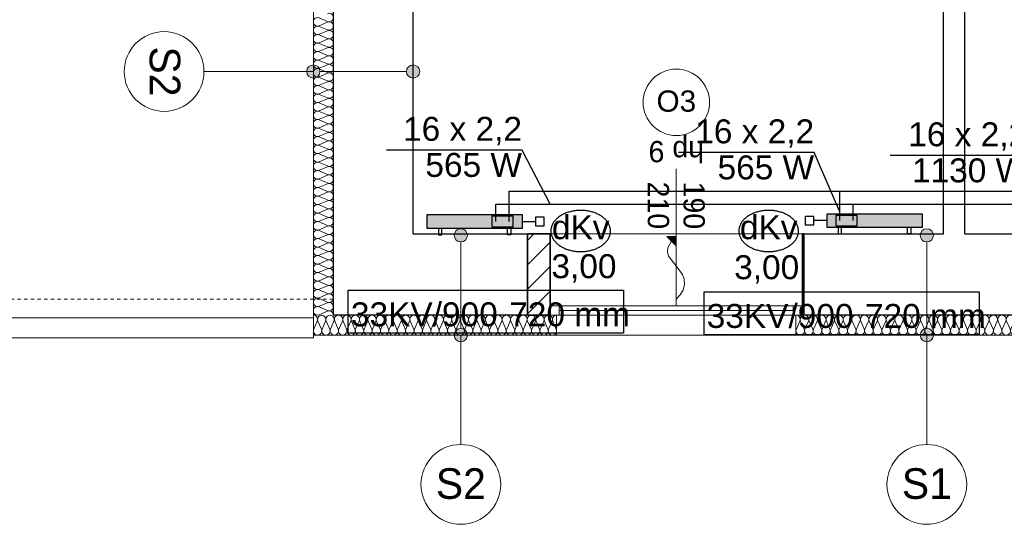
# Model space of a CAD drawing. Header units: inches. Extents: x -515158 to -470211, y -1887 to 84268.
# Tile 88 of 102: x -492371 to -484966, y 65085 to 68878. Entities that reach past the tile are written whole.
import ezdxf
from ezdxf.lldxf.tags import DXFTag

# ---------------------------------------------------------------- set-up
doc = ezdxf.new("R2010")
doc.units = ezdxf.units.IN
doc.header["$MEASUREMENT"] = 0
doc.linetypes.add('Hidden Line', pattern=[50, 25, -25])
for name, color, linetype, lineweight in [('#podkład', 252, 'Continuous', 9), ('A-Okna_Nr_Pióra__9', 252, 'Continuous', 9), ('Arch ocieplenie_Nr_Pióra__44', 252, 'Continuous', 9), ('Arch ocieplenie_Nr_Pióra__9', 252, 'Continuous', 9), ('Arch opisy okien_Nr_Pióra__9', 252, 'Continuous', 9), ('Arch opisy_Nr_Pióra__1', 252, 'Continuous', 25), ('Arch opisy_Nr_Pióra__21', 252, 'Continuous', 9), ('Arch opisy_Nr_Pióra__9', 252, 'Continuous', 9), ('Arch wykończenie_Nr_Pióra__3', 252, 'Continuous', 18), ('Arch zmurowania_Nr_Pióra__21', 252, 'Continuous', 9), ('Arch zmurowania_Nr_Pióra__27', 252, 'Continuous', 35), ('INWENT RURY SPUSTOWE_Nr_Pióra__21', 252, 'Continuous', 9), ('INWENT. OKNA_Nr_Pióra__21', 252, 'Continuous', 9), ('INWENT. OKNA_Nr_Pióra__5', 252, 'Continuous', 13), ('INWENT.ŚCIANY_Nr_Pióra__1', 252, 'Continuous', 25), ('INWENT.ŚCIANY_Nr_Pióra__21', 252, 'Continuous', 9)]:
    doc.layers.add(name, color=color, linetype=linetype, lineweight=lineweight)
for name, color, linetype in [('A-Okna', 252, 'Continuous'), ('Arch ocieplenie', 252, 'Continuous'), ('Arch opisy', 252, 'Continuous'), ('Arch zmurowania', 252, 'Continuous'), ('IS_Text_Armatury_Therm', 7, 'Continuous'), ('IS_Text_Odbiornikow_Therm', 7, 'Continuous')]:
    doc.layers.add(name, color=color, linetype=linetype)
for name, color, linetype, true_color in [('IS_Armatura_podłączeniowa_grz._dolnozas.', 7, 'SOLID', 0x000000), ('IS_Armatura_Therm', 7, 'SOLID', 0x000000), ('IS_Grafika', 7, 'SOLID', 0x000000), ('IS_Grzejniki_Plan_rzut', 7, 'SOLID', 0x000000), ('IS_Opisy_działek_Therm', 7, 'SOLID', 0x000000), ('IS_Powrót', 5, 'DASH', 0x0000ff), ('IS_Zasilanie', 1, 'SOLID', 0xff0000)]:
    doc.layers.add(name, color=color, linetype=linetype, true_color=true_color)
doc.styles.add('GENERATED_STYLE_10', font='arial.ttf')
doc.styles.add('GENERATED_STYLE_7', font='txt')
tags = doc.linetypes.add('DASH', pattern=[15, 10, -5]).pattern_tags.tags
tags[6:7] = [DXFTag(74, 4), DXFTag(75, 0), DXFTag(340, '0'), DXFTag(46, 0.0), DXFTag(50, 0.0), DXFTag(44, 0.0), DXFTag(45, 0.0)]
tags[4:5] = [DXFTag(74, 4), DXFTag(75, 0), DXFTag(340, '0'), DXFTag(46, 0.0), DXFTag(50, 0.0), DXFTag(44, 0.0), DXFTag(45, 0.0)]
tags = doc.linetypes.add('SOLID', pattern=[10, 10, 0]).pattern_tags.tags
tags[6:7] = [DXFTag(74, 4), DXFTag(75, 0), DXFTag(340, '0'), DXFTag(46, 0.0), DXFTag(50, 0.0), DXFTag(44, 0.0), DXFTag(45, 0.0)]
tags[4:5] = [DXFTag(74, 4), DXFTag(75, 0), DXFTag(340, '0'), DXFTag(46, 0.0), DXFTag(50, 0.0), DXFTag(44, 0.0), DXFTag(45, 0.0)]
pattern_1 = [(45, (0, 0), (-91.923878, 91.923878), [])]

# ---------------------------------------------------------------- blocks, each defined once
blk = doc.blocks.new('Linia_154', base_point=(-488348.3, 69689.3))
at = {"layer": 'Arch opisy_Nr_Pióra__21', "linetype": 'Continuous'}
for points in [[(-489048.3, 69689.3), (-489052.1, 69708.5), (-489063, 69724.7), (-489079.2, 69735.5), (-489098.3, 69739.3), (-489117.5, 69735.5), (-489133.7, 69724.7), (-489144.5, 69708.5), (-489148.3, 69689.3), (-489144.5, 69670.2), (-489133.7, 69654), (-489117.5, 69643.2), (-489098.3, 69639.3), (-489079.2, 69643.2), (-489063, 69654), (-489052.1, 69670.2)], [(-488298.3, 69689.3), (-488302.1, 69708.5), (-488313, 69724.7), (-488329.2, 69735.5), (-488348.3, 69739.3), (-488367.5, 69735.5), (-488383.7, 69724.7), (-488394.5, 69708.5), (-488398.3, 69689.3), (-488394.5, 69670.2), (-488383.7, 69654), (-488367.5, 69643.2), (-488348.3, 69639.3), (-488329.2, 69643.2), (-488313, 69654), (-488302.1, 69670.2)]]:
    blk.add_hatch(color=256, dxfattribs=at).paths.add_polyline_path(points, flags=0)
blk.add_line((-488398.3, 69689.3), (-489048.3, 69689.3), dxfattribs=at)
for centre in [(-489098.3, 69689.3), (-488348.3, 69689.3)]:
    blk.add_circle(centre, 50, dxfattribs=at)
blk = doc.blocks.new('Linia_153', base_point=(-489098.3, 69689.3))
at = {"layer": 'Arch opisy_Nr_Pióra__21', "linetype": 'Continuous'}
blk.add_line((-489098.3, 69689.3), (-489920.9, 69689.3), dxfattribs=at)
blk.add_circle((-490220.9, 69689.3), 300, dxfattribs=at)
blk = doc.blocks.new('Linia_142', base_point=(-487988.9, 67707.6))
at = {"layer": 'Arch opisy_Nr_Pióra__21', "linetype": 'Continuous'}
blk.add_line((-487988.9, 67707.6), (-487988.9, 66885), dxfattribs=at)
blk.add_circle((-487988.9, 66585), 300, dxfattribs=at)
blk = doc.blocks.new('Linia_141', base_point=(-487988.9, 68457.6))
at = {"layer": 'Arch opisy_Nr_Pióra__21', "linetype": 'Continuous'}
for points in [[(-487938.9, 68457.6), (-487942.7, 68476.8), (-487953.5, 68493), (-487969.7, 68503.8), (-487988.9, 68507.6), (-488008, 68503.8), (-488024.2, 68493), (-488035.1, 68476.8), (-488038.9, 68457.6), (-488035.1, 68438.5), (-488024.2, 68422.3), (-488008, 68411.4), (-487988.9, 68407.6), (-487969.7, 68411.4), (-487953.5, 68422.3), (-487942.7, 68438.5)], [(-487938.9, 67707.6), (-487942.7, 67726.8), (-487953.5, 67743), (-487969.7, 67753.8), (-487988.9, 67757.6), (-488008, 67753.8), (-488024.2, 67743), (-488035.1, 67726.8), (-488038.9, 67707.6), (-488035.1, 67688.5), (-488024.2, 67672.3), (-488008, 67661.4), (-487988.9, 67657.6), (-487969.7, 67661.4), (-487953.5, 67672.3), (-487942.7, 67688.5)]]:
    blk.add_hatch(color=256, dxfattribs=at).paths.add_polyline_path(points, flags=0)
blk.add_line((-487988.9, 68407.6), (-487988.9, 67757.6), dxfattribs=at)
for centre in [(-487988.9, 68457.6), (-487988.9, 67707.6)]:
    blk.add_circle(centre, 50, dxfattribs=at)
blk = doc.blocks.new('Linia_140', base_point=(-484484, 67707.6))
at = {"layer": 'Arch opisy_Nr_Pióra__21', "linetype": 'Continuous'}
blk.add_line((-484484, 67707.6), (-484484, 66885), dxfattribs=at)
blk.add_circle((-484484, 66585), 300, dxfattribs=at)
blk = doc.blocks.new('Linia_139', base_point=(-484484, 68457.6))
at = {"layer": 'Arch opisy_Nr_Pióra__21', "linetype": 'Continuous'}
for points in [[(-484434, 68457.6), (-484437.8, 68476.8), (-484448.6, 68493), (-484464.9, 68503.8), (-484484, 68507.6), (-484503.1, 68503.8), (-484519.3, 68493), (-484530.2, 68476.8), (-484534, 68457.6), (-484530.2, 68438.5), (-484519.3, 68422.3), (-484503.1, 68411.4), (-484484, 68407.6), (-484464.9, 68411.4), (-484448.6, 68422.3), (-484437.8, 68438.5)], [(-484434, 67707.6), (-484437.8, 67726.8), (-484448.6, 67743), (-484464.9, 67753.8), (-484484, 67757.6), (-484503.1, 67753.8), (-484519.3, 67743), (-484530.2, 67726.8), (-484534, 67707.6), (-484530.2, 67688.5), (-484519.3, 67672.3), (-484503.1, 67661.4), (-484484, 67657.6), (-484464.9, 67661.4), (-484448.6, 67672.3), (-484437.8, 67688.5)]]:
    blk.add_hatch(color=256, dxfattribs=at).paths.add_polyline_path(points, flags=0)
blk.add_line((-484484, 68407.6), (-484484, 67757.6), dxfattribs=at)
for centre in [(-484484, 68457.6), (-484484, 67707.6)]:
    blk.add_circle(centre, 50, dxfattribs=at)
blk = doc.blocks.new('Krzywa_12', base_point=(-486368.3, 67977.9))
at = {"layer": 'A-Okna_Nr_Pióra__9', "linetype": 'Continuous'}
blk.add_hatch(color=256, dxfattribs=at).paths.add_polyline_path([(-486368.3, 68448.5), (-486368.7, 68377.8), (-486439, 68448.9)], flags=0)
for p, q in [((-486368.3, 68448.5), (-486439, 68448.9)), ((-486368.7, 68377.8), (-486439, 68448.9)), ((-486368.3, 68448.5), (-486368.7, 68377.8))]:
    blk.add_line(p, q, dxfattribs=at)
at = {"layer": 'A-Okna_Nr_Pióra__9', "linetype": 'Continuous', "flags": 128}
blk.add_lwpolyline([(-486368.3, 67977.9), (-486339.2, 68009.1), (-486317.9, 68044.1), (-486305.7, 68088.8), (-486308.2, 68127.5), (-486321.2, 68164), (-486368.3, 68228.5), (-486427.9, 68301.8), (-486435, 68333.8), (-486431, 68363.7), (-486403.9, 68413.3)], dxfattribs=at)
blk = doc.blocks.new('Ściana_29', base_point=(-485408.3, 67857.6))
at = {"layer": 'Arch zmurowania_Nr_Pióra__21', "linetype": 'Continuous'}
h = blk.add_hatch(dxfattribs=at)
h.set_pattern_fill('Common_Brick', color=256, style=0, pattern_type=2)
h.set_pattern_definition(pattern_1)
h.paths.add_polyline_path([(-485408.3, 68467.6), (-485418.3, 68467.6), (-485418.3, 67857.6), (-485408.3, 67857.6)], flags=0)
at = {"layer": 'Arch zmurowania_Nr_Pióra__27', "linetype": 'Continuous'}
for p, q in [((-485408.3, 68467.6), (-485418.3, 68467.6)), ((-485418.3, 68467.6), (-485418.3, 67857.6)), ((-485408.3, 67857.6), (-485408.3, 68467.6)), ((-485418.3, 67857.6), (-485408.3, 67857.6))]:
    blk.add_line(p, q, dxfattribs=at)
blk = doc.blocks.new('Ściana_28', base_point=(-487318.3, 67857.6))
at = {"layer": 'Arch zmurowania_Nr_Pióra__21', "linetype": 'Continuous'}
h = blk.add_hatch(dxfattribs=at)
h.set_pattern_fill('Common_Brick', color=256, style=0, pattern_type=2)
h.set_pattern_definition(pattern_1)
h.paths.add_polyline_path([(-487318.3, 68467.6), (-487488.3, 68467.6), (-487488.3, 67857.6), (-487318.3, 67857.6)], flags=0)
at = {"layer": 'Arch zmurowania_Nr_Pióra__27', "linetype": 'Continuous'}
for p, q in [((-487318.3, 68467.6), (-487488.3, 68467.6)), ((-487488.3, 68467.6), (-487488.3, 67857.6)), ((-487318.3, 67857.6), (-487318.3, 68467.6)), ((-487488.3, 67857.6), (-487318.3, 67857.6))]:
    blk.add_line(p, q, dxfattribs=at)
blk = doc.blocks.new('Izolacja cieplna 14_211', base_point=(-488948.3, 67857.6))
at = {"layer": 'Arch ocieplenie_Nr_Pióra__44', "linetype": 'Continuous'}
for p, q in [((-488993, 70065.4), (-489053.6, 70092)), ((-489053.6, 70033.4), (-488993, 70060)), ((-488993, 70001.5), (-489053.6, 70028.1)), ((-489053.6, 69969.5), (-488993, 69996.1)), ((-488993, 69937.6), (-489053.6, 69964.2)), ((-489053.6, 69905.6), (-488993, 69932.2)), ((-488993, 69873.6), (-489053.6, 69900.2)), ((-489053.6, 69841.7), (-488993, 69868.3)), ((-488993, 69809.7), (-489053.6, 69836.3)), ((-489053.6, 69777.8), (-488993, 69804.4)), ((-488993, 69745.8), (-489053.6, 69772.4)), ((-489053.6, 69713.9), (-488993, 69740.4)), ((-488993, 69681.9), (-489053.6, 69708.5)), ((-489053.6, 69649.9), (-488993, 69676.5)), ((-488993, 69618), (-489053.6, 69644.6)), ((-489053.6, 69586), (-488993, 69612.6)), ((-488993, 69554.1), (-489053.6, 69580.7)), ((-489053.6, 69522.1), (-488993, 69548.7)), ((-488993, 69490.2), (-489053.6, 69516.7)), ((-489053.6, 69458.2), (-488993, 69484.8)), ((-488993, 69426.2), (-489053.6, 69452.8)), ((-489053.6, 69394.3), (-488993, 69420.9)), ((-488993, 69362.3), (-489053.6, 69388.9)), ((-489053.6, 69330.4), (-488993, 69357)), ((-488993, 69298.4), (-489053.6, 69325)), ((-489053.6, 69266.5), (-488993, 69293)), ((-488993, 69234.5), (-489053.6, 69261.1)), ((-489053.6, 69202.5), (-488993, 69229.1)), ((-488993, 69170.6), (-489053.6, 69197.2)), ((-489053.6, 69138.6), (-488993, 69165.2)), ((-488993, 69106.7), (-489053.6, 69133.3)), ((-489053.6, 69074.7), (-488993, 69101.3)), ((-488993, 69042.7), (-489053.6, 69069.3)), ((-489053.6, 69010.8), (-488993, 69037.4)), ((-488993, 68978.8), (-489053.6, 69005.4)), ((-489053.6, 68946.9), (-488993, 68973.5)), ((-488993, 68914.9), (-489053.6, 68941.5)), ((-489053.6, 68883), (-488993, 68909.5)), ((-488993, 68851), (-489053.6, 68877.6)), ((-489053.6, 68819), (-488993, 68845.6)), ((-488993, 68787.1), (-489053.6, 68813.7)), ((-489053.6, 68755.1), (-488993, 68781.7)), ((-488993, 68723.2), (-489053.6, 68749.8)), ((-489053.6, 68691.2), (-488993, 68717.8)), ((-488993, 68659.3), (-489053.6, 68685.8)), ((-489053.6, 68627.3), (-488993, 68653.9)), ((-488993, 68595.3), (-489053.6, 68621.9)), ((-489053.6, 68563.4), (-488993, 68590)), ((-488993, 68531.4), (-489053.6, 68558)), ((-489053.6, 68499.5), (-488993, 68526.1)), ((-488993, 68467.5), (-489053.6, 68494.1)), ((-489053.6, 68435.6), (-488993, 68462.1)), ((-488993, 68403.6), (-489053.6, 68430.2)), ((-489053.6, 68371.6), (-488993, 68398.2)), ((-488993, 68339.7), (-489053.6, 68366.3)), ((-489053.6, 68307.7), (-488993, 68334.3)), ((-488993, 68275.8), (-489053.6, 68302.4)), ((-489053.6, 68243.8), (-488993, 68270.4)), ((-488993, 68211.8), (-489053.6, 68238.4)), ((-489053.6, 68179.9), (-488993, 68206.5)), ((-488993, 68147.9), (-489053.6, 68174.5)), ((-489053.6, 68116), (-488993, 68142.6)), ((-488993, 68084), (-489053.6, 68110.6)), ((-489053.6, 68052.1), (-488993, 68078.6)), ((-488993, 68020.1), (-489053.6, 68046.7)), ((-489053.6, 67988.1), (-488993, 68014.7)), ((-488993, 67956.2), (-489053.6, 67982.8)), ((-489053.6, 67924.2), (-488993, 67950.8)), ((-488993, 67892.3), (-489053.6, 67918.9)), ((-489053.6, 67860.3), (-488993, 67886.9))]:
    blk.add_line(p, q, dxfattribs=at)
for centre, start_param, end_param in [((-488980.2, 70094.7), 2.7288, 6.695979), ((-489066.4, 70062.7), 5.870392, 9.837571), ((-488980.2, 70030.8), 2.7288, 6.695979), ((-489066.4, 69998.8), 5.870392, 9.837571), ((-488980.2, 69966.8), 2.7288, 6.695979), ((-489066.4, 69934.9), 5.870392, 9.837571), ((-488980.2, 69902.9), 2.7288, 6.695979), ((-489066.4, 69871), 5.870392, 9.837571), ((-489066.4, 69807), 5.870392, 9.837571), ((-488980.2, 69839), 2.7288, 6.695979), ((-489066.4, 69743.1), 5.870392, 9.837571), ((-488980.2, 69775.1), 2.7288, 6.695979), ((-489066.4, 69679.2), 5.870392, 9.837571), ((-488980.2, 69711.2), 2.7288, 6.695979), ((-489066.4, 69615.3), 5.870392, 9.837571), ((-488980.2, 69647.3), 2.7288, 6.695979), ((-488980.2, 69583.3), 2.7288, 6.695979), ((-489066.4, 69551.4), 5.870392, 9.837571), ((-488980.2, 69519.4), 2.7288, 6.695979), ((-489066.4, 69487.5), 5.870392, 9.837571), ((-488980.2, 69455.5), 2.7288, 6.695979), ((-489066.4, 69423.6), 5.870392, 9.837571), ((-489066.4, 69359.6), 5.870392, 9.837571), ((-488980.2, 69391.6), 2.7288, 6.695979), ((-489066.4, 69295.7), 5.870392, 9.837571), ((-488980.2, 69327.7), 2.7288, 6.695979), ((-489066.4, 69231.8), 5.870392, 9.837571), ((-488980.2, 69263.8), 2.7288, 6.695979), ((-489066.4, 69167.9), 5.870392, 9.837571), ((-488980.2, 69199.9), 2.7288, 6.695979), ((-488980.2, 69135.9), 2.7288, 6.695979), ((-489066.4, 69104), 5.870392, 9.837571), ((-488980.2, 69072), 2.7288, 6.695979), ((-489066.4, 69040.1), 5.870392, 9.837571), ((-488980.2, 69008.1), 2.7288, 6.695979), ((-489066.4, 68976.1), 5.870392, 9.837571), ((-489066.4, 68912.2), 5.870392, 9.837571), ((-488980.2, 68944.2), 2.7288, 6.695979), ((-489066.4, 68848.3), 5.870392, 9.837571), ((-488980.2, 68880.3), 2.7288, 6.695979), ((-489066.4, 68784.4), 5.870392, 9.837571), ((-488980.2, 68816.4), 2.7288, 6.695979), ((-489066.4, 68720.5), 5.870392, 9.837571), ((-488980.2, 68752.4), 2.7288, 6.695979), ((-488980.2, 68688.5), 2.7288, 6.695979), ((-489066.4, 68656.6), 5.870392, 9.837571), ((-488980.2, 68624.6), 2.7288, 6.695979), ((-489066.4, 68592.7), 5.870392, 9.837571), ((-488980.2, 68560.7), 2.7288, 6.695979), ((-489066.4, 68528.7), 5.870392, 9.837571), ((-488980.2, 68496.8), 2.7288, 6.695979), ((-489066.4, 68464.8), 5.870392, 9.837571), ((-489066.4, 68400.9), 5.870392, 9.837571), ((-488980.2, 68432.9), 2.7288, 6.695979), ((-489066.4, 68337), 5.870392, 9.837571), ((-488980.2, 68369), 2.7288, 6.695979), ((-489066.4, 68273.1), 5.870392, 9.837571), ((-488980.2, 68305), 2.7288, 6.695979), ((-489066.4, 68209.2), 5.870392, 9.837571), ((-488980.2, 68241.1), 2.7288, 6.695979), ((-488980.2, 68177.2), 2.7288, 6.695979), ((-489066.4, 68145.2), 5.870392, 9.837571), ((-488980.2, 68113.3), 2.7288, 6.695979), ((-489066.4, 68081.3), 5.870392, 9.837571), ((-488980.2, 68049.4), 2.7288, 6.695979), ((-489066.4, 68017.4), 5.870392, 9.837571), ((-489066.4, 67953.5), 5.870392, 9.837571), ((-488980.2, 67985.5), 2.7288, 6.695979), ((-489066.4, 67889.6), 5.870392, 9.837571), ((-488980.2, 67921.5), 2.7288, 6.695979), ((-488980.2, 67857.6), 4.712389, 6.695979)]:
    blk.add_ellipse(centre, major_axis=(0, 32), ratio=0.998249, start_param=start_param, end_param=end_param, dxfattribs=at)
blk = doc.blocks.new('Izolacja cieplna 14_207', base_point=(-485468.3, 67857.6))
at = {"layer": 'Arch ocieplenie_Nr_Pióra__9', "linetype": 'Continuous'}
for p, q in [((-485465.6, 67752.3), (-485438.8, 67812.9)), ((-485433.3, 67812.9), (-485406.5, 67752.3)), ((-485401.1, 67752.3), (-485374.2, 67812.9)), ((-485368.8, 67812.9), (-485341.9, 67752.3)), ((-485336.5, 67752.3), (-485309.7, 67812.9)), ((-485304.3, 67812.9), (-485277.4, 67752.3)), ((-485272, 67752.3), (-485245.1, 67812.9)), ((-485239.7, 67812.9), (-485212.9, 67752.3)), ((-485207.4, 67752.3), (-485180.6, 67812.9)), ((-485175.2, 67812.9), (-485148.3, 67752.3)), ((-485142.9, 67752.3), (-485116, 67812.9)), ((-485110.6, 67812.9), (-485083.8, 67752.3)), ((-485078.3, 67752.3), (-485051.5, 67812.9)), ((-485046.1, 67812.9), (-485019.2, 67752.3)), ((-485013.8, 67752.3), (-484986.9, 67812.9)), ((-484981.5, 67812.9), (-484954.7, 67752.3)), ((-484949.3, 67752.3), (-484922.4, 67812.9)), ((-484917, 67812.9), (-484890.1, 67752.3)), ((-484884.7, 67752.3), (-484857.9, 67812.9)), ((-484852.4, 67812.9), (-484825.6, 67752.3)), ((-484820.2, 67752.3), (-484793.3, 67812.9)), ((-484787.9, 67812.9), (-484761, 67752.3)), ((-484755.6, 67752.3), (-484728.8, 67812.9)), ((-484723.3, 67812.9), (-484696.5, 67752.3)), ((-484691.1, 67752.3), (-484664.2, 67812.9)), ((-484658.8, 67812.9), (-484631.9, 67752.3)), ((-484626.5, 67752.3), (-484599.7, 67812.9)), ((-484594.3, 67812.9), (-484567.4, 67752.3)), ((-484562, 67752.3), (-484535.1, 67812.9)), ((-484529.7, 67812.9), (-484502.9, 67752.3)), ((-484497.4, 67752.3), (-484470.6, 67812.9)), ((-484465.2, 67812.9), (-484438.3, 67752.3)), ((-484432.9, 67752.3), (-484406, 67812.9)), ((-484400.6, 67812.9), (-484373.8, 67752.3)), ((-484368.3, 67752.3), (-484341.5, 67812.9)), ((-484336.1, 67812.9), (-484309.2, 67752.3)), ((-484303.8, 67752.3), (-484276.9, 67812.9)), ((-484271.5, 67812.9), (-484244.7, 67752.3)), ((-484239.3, 67752.3), (-484212.4, 67812.9)), ((-484207, 67812.9), (-484180.1, 67752.3)), ((-484174.7, 67752.3), (-484147.9, 67812.9)), ((-484142.4, 67812.9), (-484115.6, 67752.3)), ((-484110.2, 67752.3), (-484083.3, 67812.9)), ((-484077.9, 67812.9), (-484051, 67752.3)), ((-484045.6, 67752.3), (-484018.8, 67812.9)), ((-484013.3, 67812.9), (-483986.5, 67752.3)), ((-483981.1, 67752.3), (-483954.2, 67812.9)), ((-483948.8, 67812.9), (-483921.9, 67752.3)), ((-483916.5, 67752.3), (-483889.7, 67812.9)), ((-483884.3, 67812.9), (-483857.4, 67752.3)), ((-483852, 67752.3), (-483825.1, 67812.9)), ((-483819.7, 67812.9), (-483792.9, 67752.3)), ((-483787.4, 67752.3), (-483760.6, 67812.9)), ((-483755.2, 67812.9), (-483728.3, 67752.3)), ((-483722.9, 67752.3), (-483696, 67812.9)), ((-483690.6, 67812.9), (-483663.8, 67752.3)), ((-483658.3, 67752.3), (-483631.5, 67812.9)), ((-483626.1, 67812.9), (-483599.2, 67752.3)), ((-483593.8, 67752.3), (-483566.9, 67812.9)), ((-483561.5, 67812.9), (-483534.7, 67752.3)), ((-483529.3, 67752.3), (-483502.4, 67812.9)), ((-483497, 67812.9), (-483470.1, 67752.3)), ((-483464.7, 67752.3), (-483437.9, 67812.9)), ((-483432.4, 67812.9), (-483405.6, 67752.3)), ((-483400.2, 67752.3), (-483373.3, 67812.9)), ((-483367.9, 67812.9), (-483341, 67752.3))]:
    blk.add_line(p, q, dxfattribs=at)
for centre, start_param, end_param in [((-485468.3, 67825.7), 5.870392, 7.853982), ((-485403.8, 67825.7), 5.870392, 9.837571), ((-485339.2, 67825.7), 5.870392, 9.837571), ((-485274.7, 67825.7), 5.870392, 9.837571), ((-485210.1, 67825.7), 5.870392, 9.837571), ((-485145.6, 67825.7), 5.870392, 9.837571), ((-485081.1, 67825.7), 5.870392, 9.837571), ((-485016.5, 67825.7), 5.870392, 9.837571), ((-484952, 67825.7), 5.870392, 9.837571), ((-484887.4, 67825.7), 5.870392, 9.837571), ((-484822.9, 67825.7), 5.870392, 9.837571), ((-484758.3, 67825.7), 5.870392, 9.837571), ((-484693.8, 67825.7), 5.870392, 9.837571), ((-484629.2, 67825.7), 5.870392, 9.837571), ((-484564.7, 67825.7), 5.870392, 9.837571), ((-484500.1, 67825.7), 5.870392, 9.837571), ((-484435.6, 67825.7), 5.870392, 9.837571), ((-484371.1, 67825.7), 5.870392, 9.837571), ((-484306.5, 67825.7), 5.870392, 9.837571), ((-484242, 67825.7), 5.870392, 9.837571), ((-484177.4, 67825.7), 5.870392, 9.837571), ((-484112.9, 67825.7), 5.870392, 9.837571), ((-484048.3, 67825.7), 5.870392, 9.837571), ((-483983.8, 67825.7), 5.870392, 9.837571), ((-483919.2, 67825.7), 5.870392, 9.837571), ((-483854.7, 67825.7), 5.870392, 9.837571), ((-483790.1, 67825.7), 5.870392, 9.837571), ((-483725.6, 67825.7), 5.870392, 9.837571), ((-483661.1, 67825.7), 5.870392, 9.837571), ((-483596.5, 67825.7), 5.870392, 9.837571), ((-483532, 67825.7), 5.870392, 9.837571), ((-483467.4, 67825.7), 5.870392, 9.837571), ((-483402.9, 67825.7), 5.870392, 9.837571), ((-483338.3, 67825.7), 1.570796, 3.554385), ((-485436.1, 67739.5), 2.728799, 6.695979), ((-485371.5, 67739.5), 2.728799, 6.695979), ((-485307, 67739.5), 2.728799, 6.695979), ((-485242.4, 67739.5), 2.728799, 6.695979), ((-485177.9, 67739.5), 2.728799, 6.695979), ((-485113.3, 67739.5), 2.728799, 6.695979), ((-485048.8, 67739.5), 2.728799, 6.695979), ((-484984.2, 67739.5), 2.728799, 6.695979), ((-484919.7, 67739.5), 2.728799, 6.695979), ((-484855.1, 67739.5), 2.728799, 6.695979), ((-484790.6, 67739.5), 2.728799, 6.695979), ((-484726.1, 67739.5), 2.728799, 6.695979), ((-484661.5, 67739.5), 2.728799, 6.695979), ((-484597, 67739.5), 2.728799, 6.695979), ((-484532.4, 67739.5), 2.728799, 6.695979), ((-484467.9, 67739.5), 2.728799, 6.695979), ((-484403.3, 67739.5), 2.728799, 6.695979), ((-484338.8, 67739.5), 2.728799, 6.695979), ((-484274.2, 67739.5), 2.728799, 6.695979), ((-484209.7, 67739.5), 2.728799, 6.695979), ((-484145.1, 67739.5), 2.728799, 6.695979), ((-484080.6, 67739.5), 2.728799, 6.695979), ((-484016.1, 67739.5), 2.728799, 6.695979), ((-483951.5, 67739.5), 2.728799, 6.695979), ((-483887, 67739.5), 2.728799, 6.695979), ((-483822.4, 67739.5), 2.728799, 6.695979), ((-483757.9, 67739.5), 2.728799, 6.695979), ((-483693.3, 67739.5), 2.728799, 6.695979), ((-483628.8, 67739.5), 2.728799, 6.695979), ((-483564.2, 67739.5), 2.728799, 6.695979), ((-483499.7, 67739.5), 2.728799, 6.695979), ((-483435.1, 67739.5), 2.728799, 6.695979), ((-483370.6, 67739.5), 2.728799, 6.695979)]:
    blk.add_ellipse(centre, major_axis=(32.3, 0), ratio=0.988504, start_param=start_param, end_param=end_param, dxfattribs=at)
blk = doc.blocks.new('Izolacja cieplna 14_206', base_point=(-489098.3, 67857.6))
at = {"layer": 'Arch ocieplenie_Nr_Pióra__44', "linetype": 'Continuous'}
for p, q in [((-489095.7, 67752.3), (-489069.4, 67812.9)), ((-489064.1, 67812.9), (-489037.9, 67752.3)), ((-489032.6, 67752.3), (-489006.3, 67812.9)), ((-489001, 67812.9), (-488974.8, 67752.3)), ((-488969.5, 67752.3), (-488943.2, 67812.9)), ((-488937.9, 67812.9), (-488911.7, 67752.3)), ((-488906.4, 67752.3), (-488880.1, 67812.9)), ((-488874.8, 67812.9), (-488848.6, 67752.3)), ((-488843.3, 67752.3), (-488817, 67812.9)), ((-488811.7, 67812.9), (-488785.5, 67752.3)), ((-488780.2, 67752.3), (-488753.9, 67812.9)), ((-488748.6, 67812.9), (-488722.4, 67752.3)), ((-488717.1, 67752.3), (-488690.8, 67812.9)), ((-488685.5, 67812.9), (-488659.3, 67752.3)), ((-488654, 67752.3), (-488627.7, 67812.9)), ((-488622.4, 67812.9), (-488596.1, 67752.3)), ((-488590.8, 67752.3), (-488564.6, 67812.9)), ((-488559.3, 67812.9), (-488533, 67752.3)), ((-488527.7, 67752.3), (-488501.5, 67812.9)), ((-488496.2, 67812.9), (-488469.9, 67752.3)), ((-488464.6, 67752.3), (-488438.4, 67812.9)), ((-488433.1, 67812.9), (-488406.8, 67752.3)), ((-488401.5, 67752.3), (-488375.3, 67812.9)), ((-488370, 67812.9), (-488343.7, 67752.3)), ((-488338.4, 67752.3), (-488312.2, 67812.9)), ((-488306.9, 67812.9), (-488280.6, 67752.3)), ((-488275.3, 67752.3), (-488249.1, 67812.9)), ((-488243.8, 67812.9), (-488217.5, 67752.3)), ((-488212.2, 67752.3), (-488186, 67812.9)), ((-488180.7, 67812.9), (-488154.4, 67752.3)), ((-488149.1, 67752.3), (-488122.9, 67812.9)), ((-488117.6, 67812.9), (-488091.3, 67752.3)), ((-488086, 67752.3), (-488059.8, 67812.9)), ((-488054.5, 67812.9), (-488028.2, 67752.3)), ((-488022.9, 67752.3), (-487996.7, 67812.9)), ((-487991.4, 67812.9), (-487965.1, 67752.3)), ((-487959.8, 67752.3), (-487933.6, 67812.9)), ((-487928.3, 67812.9), (-487902, 67752.3)), ((-487896.7, 67752.3), (-487870.5, 67812.9)), ((-487865.2, 67812.9), (-487838.9, 67752.3)), ((-487833.6, 67752.3), (-487807.4, 67812.9)), ((-487802.1, 67812.9), (-487775.8, 67752.3)), ((-487770.5, 67752.3), (-487744.3, 67812.9)), ((-487739, 67812.9), (-487712.7, 67752.3)), ((-487707.4, 67752.3), (-487681.1, 67812.9)), ((-487675.8, 67812.9), (-487649.6, 67752.3)), ((-487644.3, 67752.3), (-487618, 67812.9)), ((-487612.7, 67812.9), (-487586.5, 67752.3)), ((-487581.2, 67752.3), (-487554.9, 67812.9)), ((-487549.6, 67812.9), (-487523.4, 67752.3)), ((-487518.1, 67752.3), (-487491.8, 67812.9)), ((-487486.5, 67812.9), (-487460.3, 67752.3)), ((-487455, 67752.3), (-487428.7, 67812.9)), ((-487423.4, 67812.9), (-487397.2, 67752.3)), ((-487391.9, 67752.3), (-487365.6, 67812.9)), ((-487360.3, 67812.9), (-487334.1, 67752.3)), ((-487328.8, 67752.3), (-487302.5, 67812.9)), ((-487297.2, 67812.9), (-487271, 67752.3))]:
    blk.add_line(p, q, dxfattribs=at)
for centre, start_param, end_param in [((-489098.3, 67825.7), 4.299596, 6.283185), ((-489035.2, 67825.7), 4.299595, 8.266774), ((-488972.1, 67825.7), 4.299595, 8.266774), ((-488909, 67825.7), 4.299595, 8.266774), ((-488845.9, 67825.7), 4.299595, 8.266774), ((-488782.8, 67825.7), 4.299595, 8.266774), ((-488719.7, 67825.7), 4.299595, 8.266774), ((-488656.6, 67825.7), 4.299595, 8.266774), ((-488593.5, 67825.7), 4.299595, 8.266774), ((-488530.4, 67825.7), 4.299595, 8.266774), ((-488467.3, 67825.7), 4.299595, 8.266774), ((-488404.2, 67825.7), 4.299595, 8.266774), ((-488341.1, 67825.7), 4.299595, 8.266774), ((-488278, 67825.7), 4.299595, 8.266774), ((-488214.9, 67825.7), 4.299595, 8.266774), ((-488151.8, 67825.7), 4.299595, 8.266774), ((-488088.7, 67825.7), 4.299595, 8.266774), ((-488025.6, 67825.7), 4.299595, 8.266774), ((-487962.5, 67825.7), 4.299595, 8.266774), ((-487899.4, 67825.7), 4.299595, 8.266774), ((-487836.3, 67825.7), 4.299595, 8.266774), ((-487773.2, 67825.7), 4.299595, 8.266774), ((-487710.1, 67825.7), 4.299595, 8.266774), ((-487646.9, 67825.7), 4.299595, 8.266774), ((-487583.8, 67825.7), 4.299595, 8.266774), ((-487520.7, 67825.7), 4.299595, 8.266774), ((-487457.6, 67825.7), 4.299595, 8.266774), ((-487394.5, 67825.7), 4.299595, 8.266774), ((-487331.4, 67825.7), 4.299595, 8.266774), ((-487268.3, 67825.7), 0, 1.983589), ((-489066.8, 67739.5), 1.158003, 5.125183), ((-489003.7, 67739.5), 1.158003, 5.125183), ((-488940.6, 67739.5), 1.158003, 5.125183), ((-488877.5, 67739.5), 1.158003, 5.125183), ((-488814.4, 67739.5), 1.158003, 5.125183), ((-488751.3, 67739.5), 1.158003, 5.125183), ((-488688.2, 67739.5), 1.158003, 5.125183), ((-488625, 67739.5), 1.158003, 5.125183), ((-488561.9, 67739.5), 1.158003, 5.125183), ((-488498.8, 67739.5), 1.158003, 5.125183), ((-488435.7, 67739.5), 1.158003, 5.125183), ((-488372.6, 67739.5), 1.158003, 5.125183), ((-488309.5, 67739.5), 1.158003, 5.125183), ((-488246.4, 67739.5), 1.158003, 5.125183), ((-488183.3, 67739.5), 1.158003, 5.125183), ((-488120.2, 67739.5), 1.158003, 5.125183), ((-488057.1, 67739.5), 1.158003, 5.125183), ((-487994, 67739.5), 1.158003, 5.125183), ((-487930.9, 67739.5), 1.158003, 5.125183), ((-487867.8, 67739.5), 1.158003, 5.125183), ((-487804.7, 67739.5), 1.158003, 5.125183), ((-487741.6, 67739.5), 1.158003, 5.125183), ((-487678.5, 67739.5), 1.158003, 5.125183), ((-487615.4, 67739.5), 1.158003, 5.125183), ((-487552.3, 67739.5), 1.158003, 5.125183), ((-487489.2, 67739.5), 1.158003, 5.125183), ((-487426.1, 67739.5), 1.158003, 5.125183), ((-487363, 67739.5), 1.158003, 5.125183), ((-487299.9, 67739.5), 1.158003, 5.125183)]:
    blk.add_ellipse(centre, major_axis=(0, 31.9), ratio=0.989029, start_param=start_param, end_param=end_param, dxfattribs=at)
blk = doc.blocks.new('p1')
at = {"layer": 'Arch opisy_Nr_Pióra__9', "color": 252, "linetype": 'Continuous'}
blk.add_circle((-486368.3, 67244.3), 250, dxfattribs=at)
at = {"layer": 'Arch wykończenie_Nr_Pióra__3', "color": 252, "linetype": 'Continuous'}
for p, q in [((-489098.3, 77874.3), (-489098.3, 65494.3)), ((-498138.3, 65624.3), (-489098.3, 65624.3)), ((-487268.3, 65494.3), (-487268.3, 65644.3)), ((-485468.3, 65644.3), (-485468.3, 65494.3)), ((-487268.3, 65494.3), (-489098.3, 65494.3)), ((-485468.3, 65494.3), (-483338.3, 65494.3))]:
    blk.add_line(p, q, dxfattribs=at)
at = {"layer": 'INWENT RURY SPUSTOWE_Nr_Pióra__21', "color": 252, "linetype": 'Continuous'}
for p, q in [((-489098.3, 65474.3), (-497758.3, 65474.3)), ((-489098.3, 65494.3), (-489098.3, 65474.3))]:
    blk.add_line(p, q, dxfattribs=at)
at = {"layer": 'INWENT. OKNA_Nr_Pióra__5', "color": 252, "linetype": 'Continuous'}
for p, q in [((-486368.3, 65714.3), (-486368.3, 66744.3)), ((-487318.3, 65714.3), (-485418.3, 65714.3)), ((-487248.3, 65644.3), (-487248.3, 65714.3)), ((-485488.3, 65644.3), (-485488.3, 65714.3)), ((-487318.3, 65644.3), (-485418.3, 65644.3)), ((-485488.3, 65679.3), (-487248.3, 65679.3))]:
    blk.add_line(p, q, dxfattribs=at)
at = {"layer": 'INWENT.ŚCIANY_Nr_Pióra__1', "color": 252, "linetype": 'Continuous'}
for p, q in [((-488948.3, 77724.3), (-488948.3, 65644.3)), ((-488348.3, 66254.3), (-488348.3, 71504.3)), ((-484358.3, 66254.3), (-484358.3, 70624.3)), ((-484198.3, 66254.3), (-484198.3, 69804.3)), ((-488348.3, 66254.3), (-487488.3, 66254.3)), ((-487488.3, 66254.3), (-487488.3, 65994.3)), ((-485408.3, 66254.3), (-484358.3, 66254.3)), ((-485408.3, 66254.3), (-485408.3, 65994.3)), ((-484198.3, 66254.3), (-483388.3, 66254.3)), ((-487488.3, 65994.3), (-487488.3, 65644.3)), ((-485408.3, 65994.3), (-485408.3, 65644.3)), ((-487488.3, 65644.3), (-488948.3, 65644.3)), ((-483388.3, 65644.3), (-485408.3, 65644.3))]:
    blk.add_line(p, q, dxfattribs=at)
at = {"layer": 'INWENT.ŚCIANY_Nr_Pióra__21', "color": 252, "linetype": 'Continuous'}
for p, q in [((-487488.3, 66254.3), (-485408.3, 66254.3)), ((-487268.3, 65494.3), (-485468.3, 65494.3))]:
    blk.add_line(p, q, dxfattribs=at)
at = {"layer": 'INWENT.ŚCIANY_Nr_Pióra__21', "color": 252, "linetype": 'Hidden Line'}
blk.add_line((-488948.3, 65764.3), (-497408.3, 65764.3), dxfattribs=at)
at = {"layer": 'A-Okna', "color": 252, "linetype": 'Continuous', "lineweight": 9}
blk.add_blockref('Krzywa_12', (-486368.3, 65764.6), dxfattribs=at)
at = {"layer": 'Arch ocieplenie', "color": 252, "linetype": 'Continuous', "lineweight": 13}
for name, p in [('Izolacja cieplna 14_211', (-488948.3, 65644.3)), ('Izolacja cieplna 14_206', (-489098.3, 65644.3)), ('Izolacja cieplna 14_207', (-485468.3, 65644.3))]:
    blk.add_blockref(name, p, dxfattribs=at)
at = {"layer": 'Arch opisy', "color": 252, "linetype": 'Continuous'}
for name, p in [('Linia_153', (-489098.3, 67476)), ('Linia_154', (-488348.3, 67476)), ('Linia_141', (-487988.9, 66244.3)), ('Linia_139', (-484484, 66244.3)), ('Linia_142', (-487988.9, 65494.3)), ('Linia_140', (-484484, 65494.3))]:
    blk.add_blockref(name, p, dxfattribs=at)
at = {"layer": 'Arch zmurowania', "color": 252}
for name, p in [('Ściana_28', (-487318.3, 65644.3)), ('Ściana_29', (-485408.3, 65644.3))]:
    blk.add_blockref(name, p, dxfattribs=at)
at = {"layer": 'Arch opisy okien_Nr_Pióra__9', "color": 252, "linetype": 'Continuous', "insert": (-486368.3, 67333.5), "char_height": 160, "attachment_point": 2, "style": 'GENERATED_STYLE_10'}
blk.add_mtext('{O3}', dxfattribs=at)
at = {"layer": 'Arch opisy_Nr_Pióra__1', "color": 252, "linetype": 'Continuous', "insert": (-490099.5, 67476), "char_height": 230, "attachment_point": 2, "rotation": 270, "style": 'GENERATED_STYLE_7'}
blk.add_mtext('{S2}', dxfattribs=at)
at = {"layer": 'Arch opisy_Nr_Pióra__1', "color": 252, "linetype": 'Continuous', "char_height": 230, "attachment_point": 2, "style": 'GENERATED_STYLE_7'}
for s, insert in [('{S2}', (-487988.9, 64493.1)), ('{S1}', (-484484, 64493.1))]:
    blk.add_mtext(s, dxfattribs=dict(at, insert=insert))
at = {"layer": 'INWENT. OKNA_Nr_Pióra__21', "color": 252, "linetype": 'Continuous', "insert": (-486368.3, 66793.7), "char_height": 160, "attachment_point": 2, "rotation": 180, "style": 'GENERATED_STYLE_7'}
blk.add_mtext('{hp 9}', dxfattribs=at)
at = {"layer": 'INWENT. OKNA_Nr_Pióra__21', "color": 252, "linetype": 'Continuous', "insert": (-486154.2, 66469.3), "char_height": 160, "width": 709.227, "attachment_point": 2, "rotation": 270, "line_spacing_factor": 1.007581, "style": 'GENERATED_STYLE_7'}
blk.add_mtext('{190\\P210}', dxfattribs=at)

msp = doc.modelspace()

# ---------------------------------------------------------------- block references
at = {"layer": '#podkład'}
msp.add_blockref('p1', (-1064.1, 1012.8), dxfattribs=at)

# ---------------------------------------------------------------- next in the draw order: hatches: boundary and pattern name
at = {"layer": 'IS_Grzejniki_Plan_rzut', "ltscale": 10}
for points in [[(-489309.7, 67312), (-488589.7, 67312), (-488589.7, 67412), (-489309.7, 67412)], [(-486301.5, 67317.3), (-485581.5, 67317.3), (-485581.5, 67417.3), (-486301.5, 67417.3)]]:
    msp.add_hatch(color=8, dxfattribs=at).paths.add_polyline_path(points)

# ---------------------------------------------------------------- next in the draw order: linework, layer by layer
at = {"layer": 'IS_Armatura_podłączeniowa_grz._dolnozas.', "ltscale": 10}
for p, q in [((-488659.7, 67402), (-488819.7, 67402)), ((-488819.7, 67402), (-488819.7, 67322)), ((-488659.7, 67322), (-488659.7, 67402)), ((-486071.5, 67407.3), (-486231.5, 67407.3)), ((-486231.5, 67407.3), (-486231.5, 67327.3)), ((-486071.5, 67327.3), (-486071.5, 67407.3)), ((-488819.7, 67322), (-488659.7, 67322)), ((-488819.7, 67322), (-488819.7, 67322)), ((-486231.5, 67327.3), (-486071.5, 67327.3)), ((-486231.5, 67327.3), (-486231.5, 67327.3))]:
    msp.add_line(p, q, dxfattribs=at)
at = {"layer": 'IS_Armatura_Therm', "ltscale": 10}
for p, q in [((-488427.2, 67394.5), (-488492.2, 67394.5)), ((-488492.2, 67394.5), (-488492.2, 67329.5)), ((-488427.2, 67329.5), (-488427.2, 67394.5)), ((-486399, 67399.8), (-486464, 67399.8)), ((-486464, 67399.8), (-486464, 67334.8)), ((-486399, 67334.8), (-486399, 67399.8)), ((-488589.7, 67362), (-488492.2, 67362)), ((-488492.2, 67329.5), (-488427.2, 67329.5)), ((-486464, 67334.8), (-486399, 67334.8)), ((-486301.5, 67367.3), (-486399, 67367.3))]:
    msp.add_line(p, q, dxfattribs=at)
at = {"layer": 'IS_Grafika', "ltscale": 10}
for points, knots in [([(-488151.6, 67444.4), (-488162.7, 67444.4), (-488184.4, 67443.3), (-488216.1, 67438.5), (-488245.9, 67430.7), (-488273.5, 67420.2), (-488298.6, 67407.2), (-488320.8, 67391.9), (-488339.9, 67374.6), (-488355.4, 67355.5), (-488366.9, 67334.8), (-488374.2, 67312.6), (-488375.8, 67297.3), (-488375.8, 67289.6)], [0, 0, 0, 0, 33.167036, 65.15629, 95.929861, 125.438554, 153.638532, 180.511954, 206.093104, 230.501175, 253.978693, 276.929023, 299.937572, 299.937572, 299.937572, 299.937572]), ([(-487927.5, 67289.6), (-487927.5, 67297.3), (-487929.1, 67312.6), (-487936.4, 67334.8), (-487947.9, 67355.5), (-487963.4, 67374.6), (-487982.4, 67391.9), (-488004.7, 67407.2), (-488029.8, 67420.2), (-488057.4, 67430.7), (-488087.2, 67438.5), (-488118.8, 67443.3), (-488140.6, 67444.4), (-488151.6, 67444.4)], [0, 0, 0, 0, 23.008549, 45.958879, 69.436398, 93.844468, 119.425619, 146.29904, 174.499018, 204.007711, 234.781282, 266.770537, 299.937572, 299.937572, 299.937572, 299.937572]), ([(-486737.9, 67444.4), (-486748.9, 67444.4), (-486770.7, 67443.3), (-486802.3, 67438.5), (-486832.1, 67430.7), (-486859.8, 67420.2), (-486884.8, 67407.2), (-486907.1, 67391.9), (-486926.1, 67374.6), (-486941.6, 67355.5), (-486953.1, 67334.8), (-486960.4, 67312.6), (-486962, 67297.3), (-486962, 67289.6)], [0, 0, 0, 0, 33.167036, 65.15629, 95.929861, 125.438554, 153.638532, 180.511954, 206.093104, 230.501175, 253.978693, 276.929023, 299.937572, 299.937572, 299.937572, 299.937572]), ([(-486513.7, 67289.6), (-486513.7, 67297.3), (-486515.4, 67312.6), (-486522.6, 67334.8), (-486534.2, 67355.5), (-486549.6, 67374.6), (-486568.7, 67391.9), (-486590.9, 67407.2), (-486616, 67420.2), (-486643.6, 67430.7), (-486673.4, 67438.5), (-486705.1, 67443.3), (-486726.8, 67444.4), (-486737.9, 67444.4)], [0, 0, 0, 0, 23.008549, 45.958879, 69.436398, 93.844468, 119.425619, 146.29904, 174.499018, 204.007711, 234.781282, 266.770537, 299.937572, 299.937572, 299.937572, 299.937572]), ([(-488375.8, 67289.6), (-488375.8, 67281.9), (-488374.2, 67266.6), (-488366.9, 67244.4), (-488355.4, 67223.7), (-488339.9, 67204.6), (-488320.8, 67187.3), (-488298.6, 67172), (-488273.5, 67159), (-488245.9, 67148.5), (-488216.1, 67140.7), (-488184.4, 67135.8), (-488162.7, 67134.8), (-488151.6, 67134.8)], [0, 0, 0, 0, 23.008549, 45.958879, 69.436398, 93.844468, 119.425619, 146.29904, 174.499018, 204.007711, 234.781282, 266.770537, 299.937572, 299.937572, 299.937572, 299.937572]), ([(-488151.6, 67134.8), (-488140.6, 67134.8), (-488118.8, 67135.8), (-488087.2, 67140.7), (-488057.4, 67148.5), (-488029.8, 67159), (-488004.7, 67172), (-487982.4, 67187.3), (-487963.4, 67204.6), (-487947.9, 67223.7), (-487936.4, 67244.4), (-487929.1, 67266.6), (-487927.5, 67281.9), (-487927.5, 67289.6)], [0, 0, 0, 0, 33.167036, 65.15629, 95.929861, 125.438554, 153.638532, 180.511954, 206.093104, 230.501175, 253.978693, 276.929023, 299.937572, 299.937572, 299.937572, 299.937572]), ([(-486962, 67289.6), (-486962, 67281.9), (-486960.4, 67266.6), (-486953.1, 67244.4), (-486941.6, 67223.7), (-486926.1, 67204.6), (-486907.1, 67187.3), (-486884.8, 67172), (-486859.8, 67159), (-486832.1, 67148.5), (-486802.3, 67140.7), (-486770.7, 67135.8), (-486748.9, 67134.8), (-486737.9, 67134.8)], [0, 0, 0, 0, 23.008549, 45.958879, 69.436398, 93.844468, 119.425619, 146.29904, 174.499018, 204.007711, 234.781282, 266.770537, 299.937572, 299.937572, 299.937572, 299.937572]), ([(-486737.9, 67134.8), (-486726.8, 67134.8), (-486705.1, 67135.8), (-486673.4, 67140.7), (-486643.6, 67148.5), (-486616, 67159), (-486590.9, 67172), (-486568.7, 67187.3), (-486549.6, 67204.6), (-486534.2, 67223.7), (-486522.6, 67244.4), (-486515.4, 67266.6), (-486513.7, 67281.9), (-486513.7, 67289.6)], [0, 0, 0, 0, 33.167036, 65.15629, 95.929861, 125.438554, 153.638532, 180.511954, 206.093104, 230.501175, 253.978693, 276.929023, 299.937572, 299.937572, 299.937572, 299.937572])]:
    msp.add_open_spline(points, degree=3, knots=knots, dxfattribs=at)
at = {"layer": 'IS_Grzejniki_Plan_rzut', "ltscale": 10}
for p, q in [((-488589.7, 67412), (-489309.7, 67412)), ((-489309.7, 67412), (-489309.7, 67312)), ((-488589.7, 67312), (-488589.7, 67412)), ((-485581.5, 67417.3), (-486301.5, 67417.3)), ((-486301.5, 67417.3), (-486301.5, 67317.3)), ((-485581.5, 67317.3), (-485581.5, 67417.3)), ((-486301.5, 67317.3), (-485581.5, 67317.3)), ((-486301.5, 67317.3), (-486301.5, 67317.3)), ((-486214, 67317.3), (-486214, 67267.3)), ((-486189, 67267.3), (-486189, 67317.3)), ((-485694, 67267.3), (-485694, 67317.3)), ((-485669, 67317.3), (-485669, 67267.3)), ((-489309.7, 67312), (-488589.7, 67312)), ((-489309.7, 67312), (-489309.7, 67312)), ((-489222.2, 67312), (-489222.2, 67262)), ((-489222.2, 67262), (-489197.2, 67262)), ((-489197.2, 67262), (-489197.2, 67312)), ((-488702.2, 67262), (-488702.2, 67312)), ((-488677.2, 67262), (-488702.2, 67262)), ((-488677.2, 67312), (-488677.2, 67262)), ((-486214, 67267.3), (-486189, 67267.3)), ((-485669, 67267.3), (-485694, 67267.3))]:
    msp.add_line(p, q, dxfattribs=at)
at = {"layer": 'IS_Opisy_działek_Therm', "ltscale": 10}
for p, q in [((-488593.1, 67898.1), (-489613.1, 67898.1)), ((-488381.7, 67490.3), (-488593.1, 67898.1)), ((-486395.7, 67879.3), (-487415.7, 67879.3)), ((-486201.5, 67434.7), (-486395.7, 67879.3)), ((-484793.7, 67857.2), (-485823.7, 67857.2))]:
    msp.add_line(p, q, dxfattribs=at)
at = {"layer": 'IS_Powrót', "color": 5, "ltscale": 10}
for p, q in [((-488689.7, 67362), (-488689.7, 67590.3)), ((-488689.7, 67590.3), (-486201.5, 67590.3)), ((-486201.5, 67367.3), (-486201.5, 67590.3)), ((-486201.5, 67590.3), (-484063, 67590.3))]:
    msp.add_line(p, q, dxfattribs=at)
at = {"layer": 'IS_Text_Odbiornikow_Therm', "color": 18, "linetype": 'SOLID', "ltscale": 10, "true_color": 0x000000}
for p, q in [((-489899.8, 66524.6), (-489899.8, 66844.6)), ((-489899.8, 66844.6), (-487829.8, 66844.6)), ((-487829.8, 66844.6), (-487829.8, 66524.6)), ((-487223.9, 66512.4), (-487223.9, 66832.4)), ((-487223.9, 66832.4), (-485153.9, 66832.4)), ((-485153.9, 66832.4), (-485153.9, 66512.4)), ((-489899.8, 66524.6), (-487829.8, 66524.6)), ((-487223.9, 66512.4), (-485153.9, 66512.4))]:
    msp.add_line(p, q, dxfattribs=at)
at = {"layer": 'IS_Zasilanie', "color": 1, "ltscale": 10}
for p, q in [((-488789.7, 67362), (-488789.7, 67490.3)), ((-488789.7, 67490.3), (-486101.5, 67490.3)), ((-486101.5, 67367.3), (-486101.5, 67490.3)), ((-486101.5, 67490.3), (-483963, 67490.3))]:
    msp.add_line(p, q, dxfattribs=at)

# ---------------------------------------------------------------- next in the draw order: texts
at = {"layer": 'IS_Grafika', "ltscale": 10, "char_height": 180, "attachment_point": 2}
for insert in [(-488151.6, 67408), (-486737.9, 67408)]:
    msp.add_mtext('\\fArial|b0|i0;dKv', dxfattribs=dict(at, insert=insert))
at = {"layer": 'IS_Opisy_działek_Therm', "ltscale": 10, "char_height": 180}
for s, insert, attachment_point in [('\\fArial|b0|i0;16 x 2,2', (-488593.1, 67934.1), 9), ('\\fArial|b0|i0;16 x 2,2', (-486395.7, 67915.3), 9), ('\\fArial|b0|i0;16 x 2,2', (-484793.7, 67893.2), 9), ('\\fArial|b0|i0;565 W', (-488593.1, 67876.5), 3), ('\\fArial|b0|i0;565 W', (-486395.7, 67857.7), 3), ('\\fArial|b0|i0;1130 W', (-484793.7, 67835.6), 3)]:
    msp.add_mtext(s, dxfattribs=dict(at, insert=insert, attachment_point=attachment_point))
at = {"layer": 'IS_Text_Armatury_Therm', "color": 18, "linetype": 'SOLID', "ltscale": 10, "true_color": 0x000000, "char_height": 180}
for insert, attachment_point in [((-488371.8, 66901.4), 7), ((-486508.1, 66893.8), 9)]:
    msp.add_mtext('\\fArial|b0|i0;3,00  ', dxfattribs=dict(at, insert=insert, attachment_point=attachment_point))
at = {"layer": 'IS_Text_Odbiornikow_Therm', "color": 18, "linetype": 'SOLID', "ltscale": 10, "true_color": 0x000000, "char_height": 180, "attachment_point": 7}
for s, insert in [('\\fArial|b0|i0;33KV/900', (-489879.8, 66570.6)), ('\\fArial|b0|i0;720 mm', (-488689.3, 66570.6)), ('\\fArial|b0|i0;33KV/900', (-487203.9, 66558.4)), ('\\fArial|b0|i0;720 mm', (-486013.3, 66558.4))]:
    msp.add_mtext(s, dxfattribs=dict(at, insert=insert))

doc.saveas('drawing.dxf')
